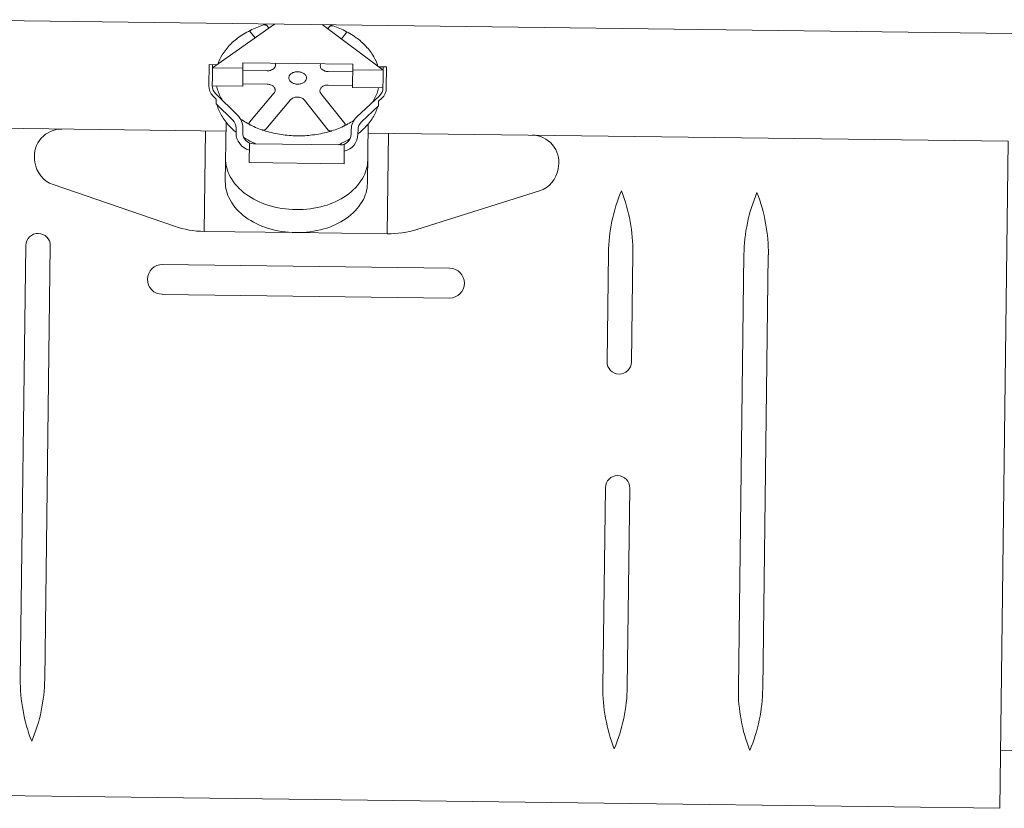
# Model space of a CAD drawing. Header units: metres. Extents: x -52 to 321, y -8 to 26.
# Tile 142 of 256: x -22.998 to -22.273, y 0.136 to 0.717. Entities that reach past the tile are written whole.
import ezdxf

# ---------------------------------------------------------------- set-up
doc = ezdxf.new("R2010")
doc.units = ezdxf.units.M
doc.header["$MEASUREMENT"] = 0

msp = doc.modelspace()

# ---------------------------------------------------------------- linework, layer by layer
at = {"color": 7, "linetype": 'Continuous', "lineweight": 13}
for p, q in [((-23.51968, 0.7228), (-22.267, 0.70672)), ((-22.85633, 0.68134), (-22.8105, 0.71369)), ((-22.81607, 0.71237), (-22.81474, 0.7107)), ((-22.73052, 0.67973), (-22.7755, 0.71324)), ((-22.76997, 0.71178), (-22.77134, 0.71015)), ((-22.82824, 0.70759), (-22.82497, 0.70348)), ((-22.75793, 0.70668), (-22.7613, 0.70266)), ((-22.8588, 0.68379), (-22.859, 0.66823)), ((-22.85297, 0.68372), (-22.8588, 0.68379)), ((-22.85642, 0.67477), (-22.8563, 0.68376)), ((-22.83405, 0.66791), (-22.83383, 0.68513)), ((-22.83383, 0.68513), (-22.79337, 0.68461)), ((-22.75291, 0.68409), (-22.79337, 0.68461)), ((-22.75313, 0.66687), (-22.75291, 0.68409)), ((-22.72799, 0.68211), (-22.73381, 0.68219)), ((-22.85642, 0.67477), (-22.85633, 0.68134)), ((-22.85633, 0.68134), (-22.83388, 0.68106)), ((-22.81593, 0.6792), (-22.8339, 0.67943)), ((-22.75299, 0.67839), (-22.77096, 0.67862)), ((-22.73052, 0.67973), (-22.75297, 0.68002)), ((-22.7306, 0.67316), (-22.73048, 0.68214)), ((-22.7306, 0.67316), (-22.73052, 0.67973)), ((-22.72799, 0.68211), (-22.72819, 0.66655)), ((-22.85642, 0.67477), (-22.8565, 0.6682)), ((-22.8565, 0.6682), (-22.83405, 0.66791)), ((-22.81606, 0.66931), (-22.83403, 0.66954)), ((-22.75311, 0.6685), (-22.77109, 0.66873)), ((-22.7306, 0.67316), (-22.73068, 0.66658)), ((-22.8535, 0.6583), (-22.85586, 0.66061)), ((-22.85411, 0.6624), (-22.83782, 0.64641)), ((-22.81095, 0.66289), (-22.82909, 0.64125)), ((-22.77636, 0.66245), (-22.75878, 0.64034)), ((-22.73068, 0.66658), (-22.75313, 0.66687)), ((-22.73323, 0.66084), (-22.74992, 0.64528)), ((-22.85354, 0.65485), (-22.8535, 0.6583)), ((-22.85354, 0.65485), (-22.84132, 0.64285)), ((-22.79891, 0.65779), (-22.81704, 0.63615)), ((-22.78853, 0.65766), (-22.77095, 0.63556)), ((-22.73398, 0.65331), (-22.74651, 0.64163)), ((-22.73398, 0.65331), (-22.73394, 0.65677)), ((-22.73394, 0.65677), (-22.73152, 0.65902)), ((-23.2184, 0.63947), (-22.84639, 0.6347)), ((-22.84687, 0.59766), (-22.84631, 0.6414)), ((-22.74212, 0.59632), (-22.74156, 0.64005)), ((-22.86245, 0.56082), (-22.8615, 0.63489)), ((-22.83897, 0.6336), (-22.83892, 0.63704)), ((-22.83398, 0.63354), (-22.83393, 0.63698)), ((-22.75409, 0.63251), (-22.75405, 0.63595)), ((-22.7491, 0.63245), (-22.74906, 0.63589)), ((-22.74165, 0.63335), (-22.26979, 0.62729)), ((-22.72749, 0.55909), (-22.72654, 0.63316)), ((-22.82926, 0.61151), (-22.82908, 0.62607)), ((-22.76218, 0.62463), (-22.82609, 0.62545)), ((-22.75918, 0.62517), (-22.75937, 0.61061)), ((-22.26979, 0.62729), (-22.2761, 0.13561)), ((-22.98715, 0.61179), (-22.98741, 0.61379)), ((-22.75937, 0.61061), (-22.82926, 0.61151)), ((-22.60152, 0.60684), (-22.60122, 0.60883)), ((-22.88428, 0.56461), (-22.97383, 0.59539)), ((-22.70558, 0.56232), (-22.61526, 0.59078)), ((-22.79497, 0.55996), (-22.86245, 0.56082)), ((-22.79497, 0.55996), (-22.72749, 0.55909)), ((-22.99384, 0.5505), (-22.99794, 0.23097)), ((-22.97586, 0.55027), (-22.97996, 0.23074)), ((-22.56446, 0.54499), (-22.56549, 0.4648)), ((-22.54649, 0.54476), (-22.54752, 0.46457)), ((-22.46461, 0.54371), (-22.46871, 0.22417)), ((-22.44664, 0.54347), (-22.45074, 0.22394)), ((-22.68146, 0.53371), (-22.89313, 0.53642)), ((-22.68174, 0.51174), (-22.89314, 0.51445)), ((-22.56668, 0.37193), (-22.56857, 0.22545)), ((-22.54871, 0.3717), (-22.55059, 0.22522)), ((-22.2366, 0.17761), (-22.27555, 0.17811)), ((-22.93572, 0.14408), (-23.22471, 0.14779)), ((-22.50967, 0.13861), (-22.93572, 0.14408)), ((-22.2761, 0.13561), (-22.50967, 0.13861))]:
    msp.add_line(p, q, dxfattribs=at)
for points in [[(-22.84911, 0.69103, -0.052936), (-22.84314, 0.69866, -0.05402), (-22.83584, 0.70472, -0.03913), (-22.82604, 0.71016, -0.041563), (-22.81612, 0.71373), (-22.81598, 0.71376)], [(-22.77002, 0.71317), (-22.76988, 0.71313, -0.041563), (-22.76005, 0.70931, -0.03913), (-22.7504, 0.70362, -0.05402), (-22.74326, 0.69737, -0.052936), (-22.73748, 0.6896, -0.059721), (-22.73444, 0.68265)], [(-22.85233, 0.68417, -0.059721), (-22.84911, 0.69103)], [(-22.81021, 0.68483, -0.018726), (-22.81009, 0.68459, -0.097862), (-22.80991, 0.6838, -0.047055), (-22.80998, 0.68271, -0.074347), (-22.81019, 0.68205, -0.060152), (-22.81073, 0.68122, -0.060043), (-22.81146, 0.68054, -0.04293), (-22.81211, 0.68014, -0.021747), (-22.81349, 0.67953, -0.059677), (-22.81448, 0.67927, -0.042421), (-22.81593, 0.6792)], [(-22.77096, 0.67862, -0.042421), (-22.7724, 0.67873, -0.059677), (-22.77339, 0.67902, -0.021747), (-22.77475, 0.67966, -0.04293), (-22.7754, 0.68008, -0.060043), (-22.7761, 0.68077, -0.060152), (-22.77662, 0.68162, -0.074347), (-22.77681, 0.68228, -0.047055), (-22.77686, 0.68337, -0.097862), (-22.77666, 0.68416, -0.018726), (-22.77654, 0.6844)], [(-22.84888, 0.65727, -0.006801), (-22.84953, 0.65833, -0.067938), (-22.85286, 0.66628, -0.015476), (-22.8533, 0.66816)], [(-22.85408, 0.66236, -0.003151), (-22.85407, 0.66276)], [(-22.73388, 0.66663, -0.015476), (-22.73437, 0.66476, -0.067938), (-22.7379, 0.6569, -0.006801), (-22.73858, 0.65585)], [(-22.73325, 0.66121, -0.003151), (-22.73326, 0.66081)], [(-22.83896, 0.63397, -0.038427), (-22.84391, 0.63857, -0.052936), (-22.84968, 0.64635, -0.067938), (-22.85302, 0.6543), (-22.85303, 0.65434)], [(-22.73451, 0.65282), (-22.73452, 0.65278, -0.067938), (-22.73806, 0.64492, -0.052936), (-22.74403, 0.63729, -0.038427), (-22.74909, 0.63281)], [(-22.75212, 0.6426, -0.035218), (-22.76097, 0.63777, -0.041563), (-22.7709, 0.6342, -0.033886), (-22.78255, 0.6319, -0.034948), (-22.79406, 0.63125, -0.034948), (-22.80554, 0.6322, -0.033886), (-22.81713, 0.6348, -0.041563), (-22.82696, 0.63862, -0.035218), (-22.83569, 0.64367)], [(-22.82448, 0.62543, -0.011411), (-22.82712, 0.62664, -0.024181), (-22.83319, 0.62998)], [(-22.75497, 0.62897, -0.024181), (-22.76113, 0.62579, -0.011411), (-22.76379, 0.62465)], [(-22.84665, 0.61464, 0.133256), (-22.84317, 0.60114, 0.106756), (-22.83165, 0.58825, 0.082828), (-22.81546, 0.58017, 0.071352), (-22.79475, 0.57693, 0.071352), (-22.77397, 0.57964, 0.082828), (-22.75758, 0.5873, 0.106756), (-22.74573, 0.59989, 0.133256), (-22.7419, 0.61329)], [(-22.84687, 0.59766, 0.133256), (-22.84339, 0.58416, 0.106756), (-22.83187, 0.57128, 0.082828), (-22.81568, 0.5632, 0.071352), (-22.79497, 0.55996, 0.071352), (-22.77419, 0.56267, 0.082828), (-22.7578, 0.57033, 0.106756), (-22.74595, 0.58291, 0.133256), (-22.74212, 0.59632)]]:
    msp.add_lwpolyline(points, format="xyb", dxfattribs=at)
at = {"color": 7, "linetype": 'Continuous', "lineweight": 13, "flags": 128}
for points in [[(-22.81864, 0.71298, -0.044623), (-22.81807, 0.7131, -0.063814), (-22.81767, 0.7131, -0.02484), (-22.81717, 0.713, -0.028703), (-22.81674, 0.71288, -0.074003), (-22.81645, 0.71272, -0.048057), (-22.81607, 0.71237)], [(-22.76997, 0.71178, -0.048057), (-22.76958, 0.71212, -0.074003), (-22.76928, 0.71227, -0.028703), (-22.76885, 0.71238, -0.02484), (-22.76835, 0.71246, -0.063814), (-22.76795, 0.71246, -0.044623), (-22.76739, 0.71232)], [(-22.82824, 0.70759, -0.086537), (-22.82845, 0.70794, -0.112623), (-22.82849, 0.70825, -0.059424), (-22.82843, 0.70858, -0.050586), (-22.82827, 0.70893, -0.095112), (-22.82802, 0.70922, -0.078646), (-22.82763, 0.70944)], [(-22.75849, 0.70855, -0.078646), (-22.7581, 0.70832, -0.095112), (-22.75786, 0.70802, -0.050586), (-22.75771, 0.70767, -0.059424), (-22.75765, 0.70735, -0.112623), (-22.75771, 0.70703, -0.086537), (-22.75793, 0.70668)], [(-22.81606, 0.66931, -0.042421), (-22.81461, 0.6692, -0.059677), (-22.81362, 0.66891, -0.021747), (-22.81226, 0.66827, -0.04293), (-22.81162, 0.66785, -0.060043), (-22.81091, 0.66715, -0.060152), (-22.81039, 0.66631, -0.074347), (-22.8102, 0.66565, -0.047055), (-22.81016, 0.66456, -0.097862), (-22.81036, 0.66377, -0.073914), (-22.81095, 0.66289)], [(-22.77636, 0.66245, -0.073914), (-22.77693, 0.66334, -0.097862), (-22.77711, 0.66413, -0.047055), (-22.77703, 0.66522, -0.074347), (-22.77682, 0.66588, -0.060152), (-22.77628, 0.66671, -0.060043), (-22.77556, 0.66739, -0.04293), (-22.77491, 0.66779, -0.021747), (-22.77353, 0.6684, -0.059677), (-22.77253, 0.66866, -0.042421), (-22.77109, 0.66873)], [(-22.79891, 0.65779, -0.042421), (-22.79794, 0.65867, -0.067685), (-22.79722, 0.65908, -0.022603), (-22.79578, 0.65959, -0.040419), (-22.79494, 0.65977, -0.035868), (-22.79369, 0.65984, -0.035868), (-22.79244, 0.65973, -0.040419), (-22.79161, 0.65953, -0.022603), (-22.79018, 0.65899, -0.067685), (-22.78947, 0.65856, -0.042421), (-22.78853, 0.65766)], [(-22.82852, 0.63937, -0.078646), (-22.82892, 0.63961, -0.095112), (-22.82916, 0.63991, -0.050586), (-22.82931, 0.64026, -0.059424), (-22.82936, 0.64058, -0.112623), (-22.82931, 0.6409, -0.086537), (-22.82909, 0.64125)], [(-22.75878, 0.64034, -0.086537), (-22.75857, 0.63999, -0.112623), (-22.75852, 0.63967, -0.059424), (-22.75859, 0.63935, -0.050586), (-22.75874, 0.639, -0.095112), (-22.75899, 0.63871, -0.078646), (-22.75939, 0.63849)], [(-22.81704, 0.63615, -0.048057), (-22.81743, 0.63581, -0.074003), (-22.81773, 0.63566, -0.028703), (-22.81816, 0.63555, -0.02484), (-22.81867, 0.63547, -0.063814), (-22.81907, 0.63547, -0.044623), (-22.81963, 0.63561)], [(-22.76838, 0.63495, -0.044623), (-22.76894, 0.63483, -0.063814), (-22.76934, 0.63483, -0.02484), (-22.76985, 0.63493, -0.028703), (-22.77027, 0.63505, -0.074003), (-22.77057, 0.63521, -0.048057), (-22.77095, 0.63556)]]:
    msp.add_lwpolyline(points, format="xyb", dxfattribs=at)
msp.add_lwpolyline([(-22.79948, 0.6758, -0.052936), (-22.79884, 0.67662, -0.05402), (-22.79806, 0.67727, -0.03913), (-22.797, 0.67785, -0.041563), (-22.79594, 0.67824, -0.033886), (-22.79468, 0.67848, -0.034948), (-22.79345, 0.67855, -0.034948), (-22.79222, 0.67845, -0.033886), (-22.79097, 0.67817, -0.041563), (-22.78991, 0.67776, -0.03913), (-22.78888, 0.67715, -0.05402), (-22.78811, 0.67648, -0.052936), (-22.78749, 0.67564, -0.067938), (-22.78713, 0.67479, -0.068662), (-22.78702, 0.67388, -0.068662), (-22.78715, 0.67298, -0.067938), (-22.78753, 0.67213, -0.052936), (-22.78818, 0.67131, -0.05402), (-22.78896, 0.67066, -0.03913), (-22.79001, 0.67008, -0.041563), (-22.79108, 0.66969, -0.033886), (-22.79233, 0.66945, -0.034948), (-22.79357, 0.66938, -0.034948), (-22.7948, 0.66948, -0.033886), (-22.79605, 0.66976, -0.041563), (-22.7971, 0.67017, -0.03913), (-22.79814, 0.67078, -0.05402), (-22.79891, 0.67145, -0.052936), (-22.79953, 0.67229, -0.067938), (-22.79988, 0.67314, -0.068662), (-22.8, 0.67405, -0.068662), (-22.79986, 0.67495, -0.067938)], format="xyb", close=True, dxfattribs=at)
at = {"color": 7, "linetype": 'Continuous', "lineweight": 13}
for centre, radius, start, end in [((-22.84851, 0.6681), 0.01049, 179.26446, 225.53749), ((-22.84851, 0.6681), 0.00799, 179.26446, 225.53749), ((-22.73867, 0.66669), 0.00799, 312.99143, 359.26446), ((-22.73867, 0.66669), 0.01049, 312.99143, 359.26446), ((-22.84691, 0.63714), 0.01298, 359.26446, 45.53749), ((-22.84691, 0.63714), 0.00799, 359.26446, 45.53749), ((-22.74107, 0.63579), 0.01298, 132.99143, 179.26446), ((-22.74107, 0.63579), 0.00799, 132.99143, 179.26446), ((-22.96759, 0.61628), 0.01997, 89.26446, 187.16128), ((-22.82599, 0.63343), 0.01298, 179.26446, 255.9221), ((-22.82599, 0.63343), 0.00799, 179.26446, 269.26446), ((-22.76208, 0.63261), 0.00799, 269.26446, 359.26446), ((-22.76208, 0.63261), 0.01298, 282.60682, 359.26446), ((-22.62096, 0.61183), 0.01997, 351.36764, 89.26446), ((-22.96734, 0.61428), 0.01997, 187.16128, 251.03368), ((-22.62127, 0.60983), 0.01997, 287.49524, 351.36764), ((-22.44244, 0.54328), 0.12204, 157.13778, 179.19976), ((-22.66852, 0.54619), 0.12204, 359.32916, 21.39114), ((-22.34258, 0.542), 0.12204, 157.13778, 179.19976), ((-22.56866, 0.5449), 0.12204, 359.32916, 21.39114), ((-22.98485, 0.55038), 0.00899, 359.26446, 179.26446), ((-22.86156, 0.63072), 0.0699, 251.03368, 269.26446), ((-22.72659, 0.62899), 0.0699, 269.26446, 287.49524), ((-22.89327, 0.52544), 0.01098, 89.26446, 269.26446), ((-22.6816, 0.52272), 0.01098, 269.26446, 89.26446), ((-22.55651, 0.46468), 0.00899, 179.26446, 359.26446), ((-22.5577, 0.37182), 0.00899, 359.26446, 179.26446), ((-22.87591, 0.22954), 0.12204, 179.32916, 201.39114), ((-22.98895, 0.23085), 0.00899, 179.26445, 179.40413), ((-23.10199, 0.23244), 0.12204, 337.13778, 359.19976), ((-22.98895, 0.23085), 0.00899, 359.12477, 359.26445), ((-22.55958, 0.22534), 0.00899, 179.26445, 179.40413), ((-22.44654, 0.22403), 0.12204, 179.32916, 201.39114), ((-22.67262, 0.22693), 0.12204, 337.13778, 359.19976), ((-22.55958, 0.22534), 0.00899, 359.12477, 359.26445), ((-22.34668, 0.22274), 0.12204, 179.32916, 201.39114), ((-22.45972, 0.22406), 0.00899, 179.26445, 179.40413), ((-22.57276, 0.22565), 0.12204, 337.13778, 359.19976), ((-22.45972, 0.22406), 0.00899, 359.12477, 359.26445)]:
    msp.add_arc(centre, radius, start, end, dxfattribs=at)

doc.saveas('drawing.dxf')
